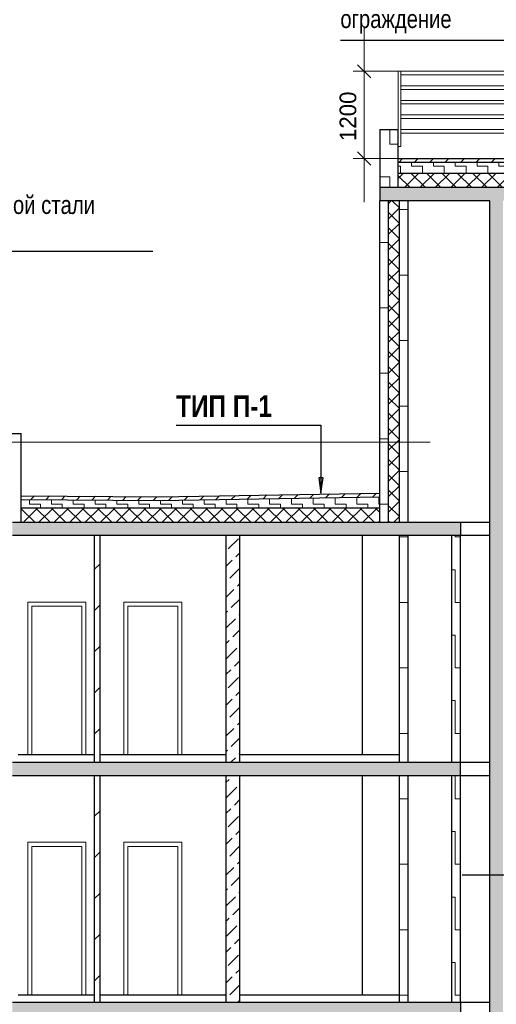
# Model space of a CAD drawing. Header units: millimetres. Extents: x 40580 to 1168286, y -220995 to 81020.
# Tile 120 of 194: x 387042 to 393592, y -34584 to -21048. Entities that reach past the tile are written whole.
import ezdxf

# ---------------------------------------------------------------- set-up
doc = ezdxf.new("R2010")
doc.units = ezdxf.units.MM
doc.linetypes.add('CENTER', pattern=[2, 1.25, -0.25, 0.25, -0.25])
for name, color, linetype, lineweight in [('Standard', 7, 'Continuous', 25), ('Общий01', 7, 'Continuous', 13), ('ОСИ', 7, 'CENTER', 15), ('Стена', 7, 'Continuous', 50), ('Стена_ кирпичная кладка нес.', 7, 'Continuous', 70)]:
    doc.layers.add(name, color=color, linetype=linetype, lineweight=lineweight)
doc.layers.add('Стена_ бетон не несущ.', color=7, linetype='Continuous', lineweight=35, true_color=0xb4b496)
doc.layers.add('Стена_ бетон несущ.', color=7, linetype='Continuous', lineweight=70, true_color=0xb4b496)
doc.styles.add('Century Gothic', font='txt')
doc.dimstyles.new('__________3', dxfattribs={"dimtxt": 229, "dimasz": 300, "dimexe": 0, "dimexo": 0, "dimgap": 114.5, "dimtad": 2, "dimdec": 0, "dimrnd": 1, "dimzin": 12, "dimdsep": 46, "dimtxsty": 'Century Gothic', "dimblk1": 'ALL_ML_STRICH', "dimblk2": 'ALL_ML_STRICH', "dimsah": 1, "dimcen": 0, "dimclrd": 256, "dimclre": 256, "dimclrt": 256, "dimadec": 0, "dimazin": 0, "dimtfac": 1, "dimtdec": 0, "dimtix": 1, "dimtmove": 2, "dimatfit": 3, "dimfxl": 0, "dimtzin": 0, "dimlwd": 0, "dimlwe": 13, "dimarcsym": 0})
pattern_1 = [(0, (132027.6, -66860.15), (450, 450), [450, -450]), (90, (132027.6, -66860.15), (-450, 450), [450, -450])]
pattern_2 = [(45, (131127.58, -67760.15), (-106.06602, 106.06602), []), (135, (131127.58, -67760.15), (-106.06602, -106.06602), [])]
pattern_3 = [(45, (131127.58, -67760.15), (-212.13203, 212.13203), []), (45, (131021.5, -67654.08), (-212.13203, 212.13203), [])]
pattern_4 = [(0, (131427.58, -67460.15), (150, 150), [150, -150]), (90, (131427.58, -67460.15), (-150, 150), [150, -150])]
pattern_5 = [(45, (131127.58, -67760.15), (-212.13203, 212.13203), [200, -70]), (45, (131021.5, -67654.08), (-212.13203, 212.13203), [200, -70])]
pattern_6 = [(45, (131127.6, -67760.15), (-565.6854, 565.6854), []), (45, (130844.7, -67477.3), (-565.6854, 565.6854), [])]

# ---------------------------------------------------------------- blocks, each defined once
blk = doc.blocks.new('COMPLEX_ELEVATIONDIM_0')
at = {"layer": 'Standard', "color": 7, "linetype": 'Continuous', "lineweight": 25}
blk.add_line((262997, 34953), (261997, 34953), dxfattribs=at)
blk = doc.blocks.new('ALL_ML_STRICH')
at = {"color": 0, "linetype": 'ByBlock', "lineweight": -2}
for p, q in [((0, -0.5), (0, 0.5)), ((-1, 0), (0.5, 0)), ((-0.3, -0.3), (0.3, 0.3))]:
    blk.add_line(p, q, dxfattribs=at)
blk = doc.blocks.new('*D17087')
at = {"layer": 'Defpoints', "color": 0}
for p in [(391776, -21757), (392312, -21757), (392312, -22957)]:
    blk.add_point(p, dxfattribs=at)
at = {"layer": 'ОСИ', "color": 218, "linetype": 'Continuous', "lineweight": 0}
for p, q in [((391776, -21457), (391776, -21157)), ((391776, -22957), (391776, -21757)), ((391776, -23257), (391776, -23557))]:
    blk.add_line(p, q, dxfattribs=at)
at = {"layer": 'ОСИ', "color": 218, "linetype": 'Continuous', "lineweight": 13}
for p, q in [((392312, -21757), (391776, -21757)), ((392312, -22957), (391776, -22957))]:
    blk.add_line(p, q, dxfattribs=at)
at = {"layer": 'ОСИ', "color": 218, "lineweight": 0, "xscale": 300, "yscale": 300, "zscale": 300}
for p, rotation in [((391776, -21757), 270), ((391776, -22957), 90)]:
    blk.add_blockref('ALL_ML_STRICH', p, dxfattribs=dict(at, rotation=rotation))
at = {"layer": 'ОСИ', "color": 218, "lineweight": 13, "insert": (391555, -22377), "char_height": 229, "attachment_point": 5, "rotation": 90, "style": 'Century Gothic'}
blk.add_mtext('1200', dxfattribs=at)

msp = doc.modelspace()

# ---------------------------------------------------------------- hatches: boundary and pattern name
at = {"layer": 'Standard', "linetype": 'Continuous', "lineweight": 13}
h = msp.add_hatch(dxfattribs=at)
h.set_pattern_fill('____', scale=150, style=0, pattern_type=2)
h.set_pattern_definition(pattern_4)
h.paths.add_polyline_path([(392242.5, -23006.9), (392242.5, -23156.9), (402352.5, -23156.9), (402352.5, -23006.9)], flags=0)
h = msp.add_hatch(dxfattribs=at)
h.set_pattern_fill('____', scale=450, style=0, pattern_type=2)
h.set_pattern_definition(pattern_1)
h.paths.add_polyline_path([(391992.5, -23536.9), (391992.5, -27956.9), (392112.5, -27956.9), (392112.5, -23536.9)], flags=0)
h = msp.add_hatch(dxfattribs=at)
h.set_pattern_fill('__________6', scale=100, style=0, pattern_type=2)
h.set_pattern_definition(pattern_2)
h.paths.add_polyline_path([(392112.5, -23536.9), (392112.5, -27956.9), (392262.5, -27956.9), (392262.5, -23536.9)], flags=0)
h = msp.add_hatch(dxfattribs=at)
h.set_pattern_fill('____', scale=450, style=0, pattern_type=2)
h.set_pattern_definition(pattern_1)
h.paths.add_polyline_path([(392262.5, -23536.9), (392262.5, -27956.9), (392382.5, -27956.9), (392382.5, -23536.9)], flags=0)
h = msp.add_hatch(dxfattribs=at)
h.set_pattern_fill('____', scale=150, style=0, pattern_type=2)
h.set_pattern_definition(pattern_4)
h.paths.add_polyline_path([(388955.7, -27656.9), (387062.5, -27643.2), (387062.5, -27756.9), (391992.5, -27756.9), (391992.5, -27606.9)], flags=0)
h = msp.add_hatch(dxfattribs=at)
h.set_pattern_fill('____', scale=450, style=0, pattern_type=2)
h.set_pattern_definition(pattern_1)
h.paths.add_polyline_path([(392262.5, -28136.9), (392262.5, -31256.9), (392382.5, -31256.9), (392382.5, -28136.9)], flags=0)
h = msp.add_hatch(dxfattribs=at)
h.set_pattern_fill('____', scale=450, style=0, pattern_type=2)
h.set_pattern_definition(pattern_1)
h.paths.add_polyline_path([(392982.5, -28136.9), (392982.5, -31256.9), (393102.5, -31256.9), (393102.5, -28136.9)], flags=0)
h = msp.add_hatch(dxfattribs=at)
h.set_pattern_fill('____', scale=450, style=0, pattern_type=2)
h.set_pattern_definition(pattern_1)
h.paths.add_polyline_path([(392262.5, -31436.9), (392262.5, -34556.9), (392382.5, -34556.9), (392382.5, -31436.9)], flags=0)
h = msp.add_hatch(dxfattribs=at)
h.set_pattern_fill('____', scale=450, style=0, pattern_type=2)
h.set_pattern_definition(pattern_1)
h.paths.add_polyline_path([(392982.5, -31436.9), (392982.5, -34556.9), (393102.5, -34556.9), (393102.5, -31436.9)], flags=0)
at = {"layer": 'Стена_ бетон не несущ.', "linetype": 'Continuous', "lineweight": 13, "true_color": 0xf0b464}
h = msp.add_hatch(dxfattribs=at)
h.set_pattern_fill('__________22', color=31, scale=100, style=0, pattern_type=2)
h.set_pattern_definition(pattern_6)
h.paths.add_polyline_path([(388147.5, -28136.9), (388067.5, -28136.9), (388067.5, -31256.9), (388147.5, -31256.9)], flags=0)
at = {"layer": 'Стена_ бетон не несущ.', "linetype": 'Continuous', "lineweight": 13, "true_color": 0xc8aaf3}
h = msp.add_hatch(dxfattribs=at)
h.set_pattern_fill('__________16', color=191, scale=100, style=0, pattern_type=2)
h.set_pattern_definition(pattern_5)
h.paths.add_polyline_path([(390067.5, -28136.9), (389877.5, -28136.9), (389877.5, -31256.9), (390067.5, -31256.9)], flags=0)
at = {"layer": 'Стена_ бетон не несущ.', "linetype": 'Continuous', "lineweight": 13, "true_color": 0xf0b464}
h = msp.add_hatch(dxfattribs=at)
h.set_pattern_fill('__________22', color=31, scale=100, style=0, pattern_type=2)
h.set_pattern_definition(pattern_6)
h.paths.add_polyline_path([(388147.5, -31436.9), (388067.5, -31436.9), (388067.5, -34556.9), (388147.5, -34556.9)], flags=0)
at = {"layer": 'Стена_ бетон не несущ.', "linetype": 'Continuous', "lineweight": 13, "true_color": 0xc8aaf3}
h = msp.add_hatch(dxfattribs=at)
h.set_pattern_fill('__________16', color=191, scale=100, style=0, pattern_type=2)
h.set_pattern_definition(pattern_5)
h.paths.add_polyline_path([(390067.5, -31436.9), (389877.5, -31436.9), (389877.5, -34556.9), (390067.5, -34556.9)], flags=0)
at = {"layer": 'Стена_ бетон несущ.', "linetype": 'Continuous', "lineweight": 13, "true_color": 0xc8c8a0}
h = msp.add_hatch(dxfattribs=at)
h.set_pattern_fill('____', color=9, scale=450, style=0, pattern_type=2)
h.set_pattern_definition(pattern_1)
h.paths.add_polyline_path([(391992.5, -22556.9), (391992.5, -23356.9), (392242.5, -23356.9), (392242.5, -22556.9)], flags=0)
at = {"layer": 'Стена_ бетон несущ.', "linetype": 'Continuous', "lineweight": 13}
h = msp.add_hatch(dxfattribs=at)
h.set_pattern_fill('__________5', scale=100, style=0, pattern_type=2)
h.set_pattern_definition(pattern_3)
h.paths.add_polyline_path([(392242.5, -22956.9), (392242.5, -23006.9), (402352.5, -23006.9), (402352.5, -22956.9)], flags=0)
h = msp.add_hatch(dxfattribs=at)
h.set_pattern_fill('__________6', scale=100, style=0, pattern_type=2)
h.set_pattern_definition(pattern_2)
h.paths.add_polyline_path([(392242.5, -23156.9), (392242.5, -23356.9), (402352.5, -23356.9), (402352.5, -23156.9)], flags=0)
at = {"layer": 'Стена_ бетон несущ.', "linetype": 'Continuous', "lineweight": 25, "true_color": 0xf1f1f1}
for points in [[(393682.5, -27956.9), (393682.5, -23536.9), (402602.5, -23536.9), (402602.5, -23356.9), (391992.5, -23356.9), (391992.5, -23536.9), (393502.5, -23536.9), (393502.5, -27956.9)], [(393102.5, -28136.9), (393102.5, -27956.9), (386942.5, -27956.9), (386942.5, -28136.9)], [(393502.5, -28136.9), (393682.5, -28136.9), (393682.5, -27956.9), (393502.5, -27956.9)], [(393682.5, -31256.9), (393682.5, -28136.9), (393502.5, -28136.9), (393502.5, -31256.9)], [(393102.5, -31436.9), (393102.5, -31256.9), (386942.5, -31256.9), (386942.5, -31436.9)], [(393682.5, -31256.9), (393502.5, -31256.9), (393502.5, -31436.9), (393682.5, -31436.9)], [(393682.5, -34556.9), (393682.5, -31436.9), (393502.5, -31436.9), (393502.5, -34556.9)], [(393102.5, -34736.9), (393102.5, -34556.9), (386942.5, -34556.9), (386942.5, -34736.9)], [(393502.5, -34736.9), (393682.5, -34736.9), (393682.5, -34556.9), (393502.5, -34556.9)]]:
    msp.add_hatch(color=7, dxfattribs=at).paths.add_polyline_path(points)
at = {"layer": 'Стена_ бетон несущ.', "linetype": 'Continuous', "lineweight": 13}
h = msp.add_hatch(dxfattribs=at)
h.set_pattern_fill('__________5', scale=100, style=0, pattern_type=2)
h.set_pattern_definition(pattern_3)
h.paths.add_polyline_path([(391992.5, -27556.9), (388955.7, -27606.9), (387062.5, -27593.2), (387062.5, -27643.2), (388955.7, -27656.9), (391992.5, -27606.9)], flags=0)
h = msp.add_hatch(dxfattribs=at)
h.set_pattern_fill('__________6', scale=100, style=0, pattern_type=2)
h.set_pattern_definition(pattern_2)
h.paths.add_polyline_path([(391992.5, -27756.9), (387062.5, -27756.9), (387062.5, -27956.9), (391992.5, -27956.9)], flags=0)
at = {"layer": 'Стена_ кирпичная кладка нес.', "linetype": 'Continuous', "lineweight": 25}
msp.add_hatch(color=7, dxfattribs=at).paths.add_polyline_path([(391153.1, -27346.9), (391183.1, -27556.9), (391213.1, -27346.9)])

# ---------------------------------------------------------------- linework, layer by layer
at = {"layer": 'Standard', "color": 7, "linetype": 'Continuous', "lineweight": 25}
for p, q in [((393502.5, -27956.9), (393502.5, -23536.9)), ((393502.5, -31256.9), (393502.5, -27956.9)), ((388067.5, -28136.9), (388067.5, -31256.9)), ((388147.5, -31256.9), (388147.5, -28136.9)), ((389877.5, -28136.9), (389877.5, -31256.9)), ((390067.5, -31256.9), (390067.5, -28136.9)), ((393502.5, -34556.9), (393502.5, -31256.9)), ((388067.5, -31436.9), (388067.5, -34556.9)), ((388147.5, -34556.9), (388147.5, -31436.9)), ((389877.5, -31436.9), (389877.5, -34556.9)), ((390067.5, -34556.9), (390067.5, -31436.9)), ((393502.5, -37856.9), (393502.5, -34556.9))]:
    msp.add_line(p, q, dxfattribs=at)
at = {"layer": 'Standard', "color": 7, "linetype": 'Continuous', "lineweight": 13}
for p, q in [((387896.5, -29112.9), (387208.5, -29112.9)), ((387208.5, -29112.9), (387208.5, -31156.9)), ((387896.5, -31156.9), (387896.5, -29112.9)), ((389216.5, -29112.9), (388528.5, -29112.9)), ((388528.5, -29112.9), (388528.5, -31156.9)), ((389216.5, -31156.9), (389216.5, -29112.9)), ((387896.5, -32412.9), (387208.5, -32412.9)), ((387208.5, -32412.9), (387208.5, -34456.9)), ((387896.5, -34456.9), (387896.5, -32412.9)), ((389216.5, -32412.9), (388528.5, -32412.9)), ((388528.5, -32412.9), (388528.5, -34456.9)), ((389216.5, -34456.9), (389216.5, -32412.9))]:
    msp.add_line(p, q, dxfattribs=at)
at = {"layer": 'Общий01', "color": 7, "linetype": 'Continuous', "lineweight": 25}
for p, q in [((392242.5, -22956.9), (402352.5, -22956.9)), ((392242.5, -23006.9), (402352.5, -23006.9)), ((392242.5, -23156.9), (402352.5, -23156.9)), ((386422.5, -26736.9), (387062.5, -26736.9)), ((387062.5, -27956.9), (387062.5, -26736.9)), ((387062.5, -27593.2), (388955.7, -27606.9)), ((388955.7, -27606.9), (391992.5, -27556.9)), ((388955.7, -27656.9), (391992.5, -27606.9)), ((387062.5, -27643.2), (388955.7, -27656.9)), ((387062.5, -27756.9), (391992.5, -27756.9)), ((386942.5, -27956.9), (393502.5, -27956.9)), ((393102.5, -27956.9), (393102.5, -28136.9)), ((386942.5, -28136.9), (393502.5, -28136.9)), ((386942.5, -31256.9), (393502.5, -31256.9)), ((388067.5, -31156.9), (387022.5, -31156.9)), ((389877.5, -31156.9), (388147.5, -31156.9)), ((392262.5, -31156.9), (390067.5, -31156.9)), ((393102.5, -31436.9), (393102.5, -31256.9)), ((386942.5, -31436.9), (393502.5, -31436.9)), ((388067.5, -34456.9), (387022.5, -34456.9)), ((389877.5, -34456.9), (388147.5, -34456.9)), ((392262.5, -34456.9), (390067.5, -34456.9)), ((386942.5, -34556.9), (393502.5, -34556.9)), ((393102.5, -34556.9), (393102.5, -34736.9))]:
    msp.add_line(p, q, dxfattribs=at)
at = {"layer": 'Стена', "color": 7, "linetype": 'Continuous', "lineweight": 13}
for p, q in [((392242.5, -21756.9), (392279.5, -21756.9)), ((392242.5, -22792.4), (392242.5, -21756.9)), ((392279.5, -21756.9), (392279.5, -22792.4)), ((392279.5, -21756.9), (396645.5, -21756.9)), ((392279.5, -21806.9), (396645.5, -21806.9)), ((392279.5, -21956.9), (396645.5, -21956.9)), ((392279.5, -22006.9), (396645.5, -22006.9)), ((392279.5, -22156.9), (396645.5, -22156.9)), ((392279.5, -22206.9), (396645.5, -22206.9)), ((392279.5, -22356.9), (396645.5, -22356.9)), ((392279.5, -22406.9), (396645.5, -22406.9)), ((392279.5, -22556.9), (396645.5, -22556.9)), ((392279.5, -22606.9), (396645.5, -22606.9)), ((392279.5, -22792.4), (392242.5, -22792.4))]:
    msp.add_line(p, q, dxfattribs=at)
at = {"layer": 'Стена', "color": 7, "linetype": 'Continuous', "lineweight": 25}
for p, q in [((391992.5, -23356.9), (391992.5, -23536.9)), ((402602.5, -23356.9), (391992.5, -23356.9)), ((393502.5, -23536.9), (391992.5, -23536.9))]:
    msp.add_line(p, q, dxfattribs=at)
at = {"layer": 'Стена_ бетон не несущ.', "color": 45, "linetype": 'Continuous', "lineweight": 25, "true_color": 0xaa8232}
for p, q in [((391992.5, -22556.9), (391992.5, -23356.9)), ((391992.5, -22556.9), (392242.5, -22556.9)), ((392242.5, -23356.9), (392242.5, -22556.9)), ((391992.5, -27956.9), (391992.5, -23536.9)), ((392112.5, -27956.9), (392112.5, -23536.9)), ((392112.5, -27956.9), (392112.5, -23536.9)), ((392262.5, -27956.9), (392262.5, -23536.9)), ((392262.5, -27956.9), (392262.5, -23536.9)), ((392382.5, -27956.9), (392382.5, -23536.9)), ((391752.5, -31156.9), (391752.5, -28136.9)), ((392262.5, -31256.9), (392262.5, -28136.9)), ((392262.5, -31256.9), (392262.5, -28136.9)), ((392382.5, -31256.9), (392382.5, -28136.9)), ((392982.5, -31256.9), (392982.5, -28136.9)), ((392982.5, -31256.9), (392982.5, -28136.9)), ((393102.5, -31256.9), (393102.5, -28136.9)), ((391752.5, -34456.9), (391752.5, -31436.9)), ((392262.5, -34556.9), (392262.5, -31436.9)), ((392262.5, -34556.9), (392262.5, -31436.9)), ((392382.5, -34556.9), (392382.5, -31436.9)), ((392982.5, -34556.9), (392982.5, -31436.9)), ((392982.5, -34556.9), (392982.5, -31436.9)), ((393102.5, -34556.9), (393102.5, -31436.9))]:
    msp.add_line(p, q, dxfattribs=at)
at = {"layer": 'Стена_ бетон не несущ.', "color": 7, "linetype": 'Continuous', "lineweight": 13}
for p, q in [((387952.5, -29056.9), (387152.5, -29056.9)), ((387152.5, -29056.9), (387152.5, -31156.9)), ((387952.5, -31156.9), (387952.5, -29056.9)), ((389272.5, -29056.9), (388472.5, -29056.9)), ((388472.5, -29056.9), (388472.5, -31156.9)), ((389272.5, -31156.9), (389272.5, -29056.9)), ((387952.5, -32356.9), (387152.5, -32356.9)), ((387152.5, -32356.9), (387152.5, -34456.9)), ((387952.5, -34456.9), (387952.5, -32356.9)), ((389272.5, -32356.9), (388472.5, -32356.9)), ((388472.5, -32356.9), (388472.5, -34456.9)), ((389272.5, -34456.9), (389272.5, -32356.9))]:
    msp.add_line(p, q, dxfattribs=at)
at = {"layer": 'Стена_ бетон несущ.', "color": 9, "linetype": 'Continuous', "lineweight": 13, "true_color": 0xc8c8a0}
msp.add_line((382032.5, -26856.9), (392682.5, -26856.9), dxfattribs=at)
at = {"layer": 'Стена_ кирпичная кладка нес.', "color": 7, "linetype": 'Continuous', "lineweight": 25}
for p, q in [((391183.1, -27346.9), (391183.1, -27331.9)), ((391213.1, -27346.9), (391153.1, -27346.9)), ((391153.1, -27346.9), (391183.1, -27556.9)), ((391183.1, -27556.9), (391213.1, -27346.9)), ((391183.1, -27556.9), (391183.1, -27556.9)), ((391183.1, -27556.9), (391183.1, -27556.9)), ((391183.1, -27556.9), (391183.1, -27556.9))]:
    msp.add_line(p, q, dxfattribs=at)
for points in [[(391449.5, -21329.9), (393889.5, -21329.9), (393889.5, -22256.9)], [(388871, -24235.6), (381821, -24235.6), (381821, -26815.6)], [(389193.1, -26620.9), (391183.1, -26620.9), (391183.1, -27556.9)]]:
    msp.add_lwpolyline(points, dxfattribs=at)

# ---------------------------------------------------------------- block references
at = {"layer": 'Standard', "color": 7, "linetype": 'Continuous', "lineweight": 25}
msp.add_blockref('COMPLEX_ELEVATIONDIM_0', (131127.6, -67760.1), dxfattribs=at)

# ---------------------------------------------------------------- texts
at = {"layer": 'Стена_ кирпичная кладка нес.', "color": 7, "linetype": 'Continuous', "lineweight": 25, "attachment_point": 7, "style": 'Century Gothic'}
for s, insert, char_height, width in [('\\W0.83;ограждение', (391449.5, -21238.2), 250, 1920.139), ('{\\fCentury Gothic|i0|b1;\\H300.000000;\\W0.833333;\\C7;ТИП П-1}\\P', (389193.1, -26510.9), 300, 1420.833)]:
    msp.add_mtext(s, dxfattribs=dict(at, insert=insert, char_height=char_height, width=width))
at = {"layer": 'Стена_ кирпичная кладка нес.', "color": 7, "linetype": 'Continuous', "lineweight": 25, "insert": (382565.5, -23468.9), "char_height": 250, "width": 6409.722, "attachment_point": 1, "line_spacing_factor": 1.024096, "style": 'Century Gothic'}
msp.add_mtext('{\\fCentury Gothic|i0|b0;\\H250.000000;\\W0.833333;\\C7;фартуки из оцинкованнокровельной стали}\\P{\\fCentury Gothic|i0|b0;\\H250.000000;\\W0.833333;\\C7;с полимерным покрытием}\\P', dxfattribs=at)

# ---------------------------------------------------------------- dimensions: what is measured, and where the dimension line sits
at = {"layer": 'ОСИ', "color": 218, "linetype": 'Continuous', "lineweight": 13, "true_color": 0x500050}
dim = msp.add_linear_dim(base=(391775.6, -21756.9), p1=(392312.3, -22956.9), p2=(392312.3, -21756.9), angle=90, dimstyle='__________3', override={"dimpost": '<>', "dimclrd": 218, "dimclre": 218, "dimclrt": 218, "dimlwd": 0, "dimlwe": 13}, dxfattribs=at)
dim.commit()
dim.dimension.update_dxf_attribs({"geometry": '*D17087', "text_midpoint": (391555.3, -22376.6), "dimtype": 160})

doc.saveas('drawing.dxf')
